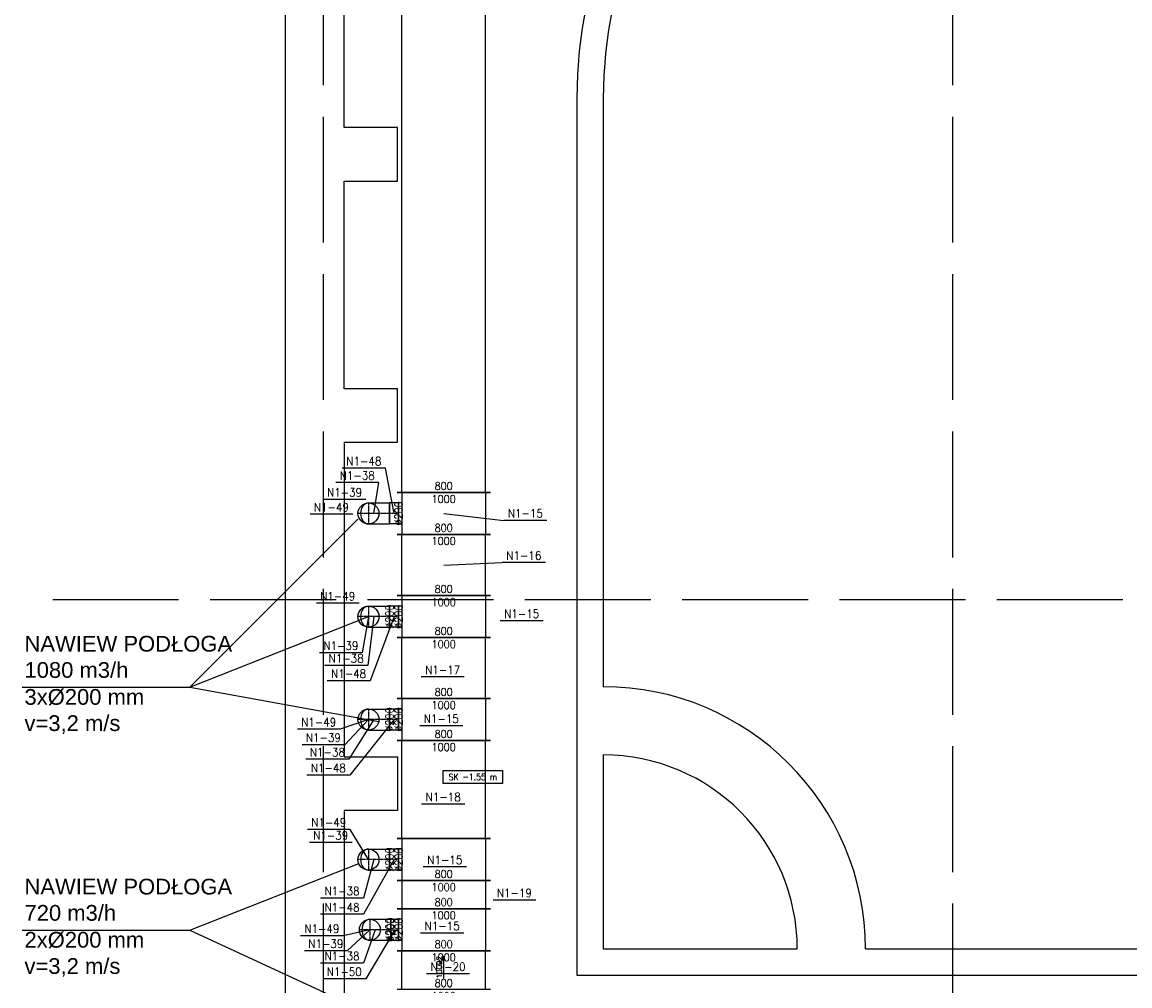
# Model space of a CAD drawing. Header units: millimetres. Extents: x -56303 to -45239, y -20463 to -4540.
# Tile 3 of 256: x -53709 to -52653, y -18912 to -17994. Entities that reach past the tile are written whole.
import ezdxf

# ---------------------------------------------------------------- set-up
doc = ezdxf.new("R2010")
doc.units = ezdxf.units.MM
doc.linetypes.add('ACAD_ISO02W100', pattern=[15, 12, -3])
doc.linetypes.add('DASHDOT', pattern=[1, 0.5, -0.25, 0, -0.25])
for name, color, linetype in [('_HVAC_opis', 3, 'Continuous'), ('_HVAC_podkład', 8, 'Continuous'), ('FLUID-N1', 7, 'Continuous'), ('FLUID-N1-50-ARRDU', 7, 'Continuous'), ('FLUID-N1-60-INF', 7, 'Continuous'), ('FLUID-N1-75-DIM', 7, 'Continuous'), ('FLUID-N1-80-NUM', 7, 'Continuous'), ('FLUID-N1-SYM', 7, 'Continuous')]:
    doc.layers.add(name, color=color, linetype=linetype)
doc.styles.add('FDBES', font='simplex.shx')
doc.styles.add('OPIS1', font='ROMANS.SHX', dxfattribs={"width": 0.9})
doc.styles.get("Standard").update_dxf_attribs({"font": 'arial.ttf'})
doc.dimstyles.new('FDBES', dxfattribs={"dimscale": 50, "dimtxt": 4, "dimasz": 2.5, "dimexe": 0.8, "dimexo": 2, "dimgap": 1, "dimtad": 1, "dimdsep": 46, "dimtxsty": 'FDBES', "dimcen": 2.5, "dimclrd": 4, "dimclre": 5, "dimadec": 0, "dimazin": 0, "dimtfac": 1, "dimtmove": 0, "dimatfit": 3, "dimfxl": 1, "dimarcsym": 0})
doc.dimstyles.new('wymiar', dxfattribs={"dimtxt": 8, "dimasz": 5, "dimexe": 0.1, "dimexo": 0.1, "dimgap": 1, "dimtad": 1, "dimdec": 0, "dimlfac": 10, "dimdsep": 46, "dimtxsty": 'OPIS1', "dimblk": 'OBLIQUE', "dimcen": 10, "dimclrd": 256, "dimclre": 256, "dimadec": 0, "dimazin": 0, "dimtfac": 1, "dimtdec": 0, "dimtmove": 0, "dimatfit": 3, "dimfxl": 1, "dimarcsym": 0})

# ---------------------------------------------------------------- blocks, each defined once
blk = doc.blocks.new('*U1085')
at = {"color": 132, "linetype": 'Continuous', "lineweight": -2}
blk.add_line((-150, -100), (-150, 100), dxfattribs=at)
at = {"color": 0, "linetype": 'ByBlock', "lineweight": -2}
for p, q in [((50, 100), (-150, 100)), ((50, -100), (-150, -100))]:
    blk.add_line(p, q, dxfattribs=at)
blk.add_circle((50, 0), 100, dxfattribs=at)
at = {"layer": 'FLUID-N1-SYM', "color": 7, "linetype": 'DASHDOT'}
for p, q in [((-150, 0), (150, 0)), ((50, -100), (50, 100))]:
    blk.add_line(p, q, dxfattribs=at)
blk = doc.blocks.new('*U1086')
at = {"color": 132, "linetype": 'Continuous', "lineweight": -2}
for p, q in [((-43.5, -100), (-43.5, 100)), ((43.5, 100), (43.5, -100))]:
    blk.add_line(p, q, dxfattribs=at)
at = {"color": 0, "linetype": 'ByBlock', "lineweight": -2}
for p, q in [((-43.5, 100), (43.5, 100)), ((-43.5, -100), (43.5, -100))]:
    blk.add_line(p, q, dxfattribs=at)
at = {"layer": 'FLUID-N1-SYM', "color": 7, "linetype": 'DASHDOT'}
blk.add_line((-43.5, 0), (43.5, 0), dxfattribs=at)
blk = doc.blocks.new('*U326')
at = {"color": 132, "linetype": 'Continuous', "lineweight": -2}
blk.add_line((-150, -100), (-150, 100), dxfattribs=at)
at = {"color": 0, "linetype": 'ByBlock', "lineweight": -2}
for p, q in [((50, 100), (-150, 100)), ((50, -100), (-150, -100))]:
    blk.add_line(p, q, dxfattribs=at)
blk.add_circle((50, 0), 100, dxfattribs=at)
at = {"layer": 'FLUID-N1-SYM', "color": 7, "linetype": 'DASHDOT'}
for p, q in [((-150, 0), (150, 0)), ((50, -100), (50, 100))]:
    blk.add_line(p, q, dxfattribs=at)
blk = doc.blocks.new('*U327')
at = {"color": 132, "linetype": 'Continuous', "lineweight": -2}
for p, q in [((-43.5, -100), (-43.5, 100)), ((43.5, 100), (43.5, -100))]:
    blk.add_line(p, q, dxfattribs=at)
at = {"color": 0, "linetype": 'ByBlock', "lineweight": -2}
for p, q in [((-43.5, 100), (43.5, 100)), ((-43.5, -100), (43.5, -100))]:
    blk.add_line(p, q, dxfattribs=at)
at = {"layer": 'FLUID-N1-SYM', "color": 7, "linetype": 'DASHDOT'}
blk.add_line((-43.5, 0), (43.5, 0), dxfattribs=at)
blk = doc.blocks.new('*U328')
at = {"color": 132, "linetype": 'Continuous', "lineweight": -2}
blk.add_line((-150, -100), (-150, 100), dxfattribs=at)
at = {"color": 0, "linetype": 'ByBlock', "lineweight": -2}
for p, q in [((50, 100), (-150, 100)), ((50, -100), (-150, -100))]:
    blk.add_line(p, q, dxfattribs=at)
blk.add_circle((50, 0), 100, dxfattribs=at)
at = {"layer": 'FLUID-N1-SYM', "color": 7, "linetype": 'DASHDOT'}
for p, q in [((-150, 0), (150, 0)), ((50, -100), (50, 100))]:
    blk.add_line(p, q, dxfattribs=at)
blk = doc.blocks.new('*U329')
at = {"color": 132, "linetype": 'Continuous', "lineweight": -2}
for p, q in [((-43.5, -100), (-43.5, 100)), ((43.5, 100), (43.5, -100))]:
    blk.add_line(p, q, dxfattribs=at)
at = {"color": 0, "linetype": 'ByBlock', "lineweight": -2}
for p, q in [((-43.5, 100), (43.5, 100)), ((-43.5, -100), (43.5, -100))]:
    blk.add_line(p, q, dxfattribs=at)
at = {"layer": 'FLUID-N1-SYM', "color": 7, "linetype": 'DASHDOT'}
blk.add_line((-43.5, 0), (43.5, 0), dxfattribs=at)
blk = doc.blocks.new('*U330')
at = {"color": 132, "linetype": 'Continuous', "lineweight": -2}
blk.add_line((-150, -100), (-150, 100), dxfattribs=at)
at = {"color": 0, "linetype": 'ByBlock', "lineweight": -2}
for p, q in [((50, 100), (-150, 100)), ((50, -100), (-150, -100))]:
    blk.add_line(p, q, dxfattribs=at)
blk.add_circle((50, 0), 100, dxfattribs=at)
at = {"layer": 'FLUID-N1-SYM', "color": 7, "linetype": 'DASHDOT'}
for p, q in [((-150, 0), (150, 0)), ((50, -100), (50, 100))]:
    blk.add_line(p, q, dxfattribs=at)
blk = doc.blocks.new('*U381')
at = {"color": 132, "linetype": 'Continuous', "lineweight": -2}
for p, q in [((-185.5, -445), (-185.5, 445)), ((185.5, 445), (185.5, -445))]:
    blk.add_line(p, q, dxfattribs=at)
at = {"color": 0, "linetype": 'ByBlock', "lineweight": -2}
for p, q in [((-185.5, 400), (185.5, 400)), ((-185.5, -400), (185.5, -400))]:
    blk.add_line(p, q, dxfattribs=at)
blk = doc.blocks.new('*U382')
at = {"color": 132, "linetype": 'Continuous', "lineweight": -2}
for p, q in [((-467.5, -445), (-467.5, 445)), ((467.5, 445), (467.5, -445))]:
    blk.add_line(p, q, dxfattribs=at)
at = {"color": 0, "linetype": 'ByBlock', "lineweight": -2}
for p, q in [((-467.5, 400), (467.5, 400)), ((-467.5, -400), (467.5, -400))]:
    blk.add_line(p, q, dxfattribs=at)
blk = doc.blocks.new('*U383')
at = {"color": 132, "linetype": 'Continuous', "lineweight": -2}
for p, q in [((-290.5, -445), (-290.5, 445)), ((290.5, 445), (290.5, -445))]:
    blk.add_line(p, q, dxfattribs=at)
at = {"color": 0, "linetype": 'ByBlock', "lineweight": -2}
for p, q in [((-290.5, 400), (290.5, 400)), ((-290.5, -400), (290.5, -400))]:
    blk.add_line(p, q, dxfattribs=at)
blk = doc.blocks.new('*U384')
at = {"color": 132, "linetype": 'Continuous', "lineweight": -2}
for p, q in [((-291.5, -445), (-291.5, 445)), ((291.5, 445), (291.5, -445))]:
    blk.add_line(p, q, dxfattribs=at)
at = {"color": 0, "linetype": 'ByBlock', "lineweight": -2}
for p, q in [((-291.5, 400), (291.5, 400)), ((-291.5, -400), (291.5, -400))]:
    blk.add_line(p, q, dxfattribs=at)
blk = doc.blocks.new('*U385')
at = {"color": 132, "linetype": 'Continuous', "lineweight": -2}
for p, q in [((-3799.5, -445), (-3799.5, 445)), ((3799.5, 445), (3799.5, -445))]:
    blk.add_line(p, q, dxfattribs=at)
at = {"color": 0, "linetype": 'ByBlock', "lineweight": -2}
for p, q in [((-3799.5, 400), (3799.5, 400)), ((-3799.5, -400), (3799.5, -400))]:
    blk.add_line(p, q, dxfattribs=at)
blk = doc.blocks.new('*U1084')
at = {"color": 0, "linetype": 'ByBlock', "lineweight": -2}
blk.add_circle((0, 0), 100, dxfattribs=at)
blk = doc.blocks.new('*U441')
at = {"color": 0, "linetype": 'ByBlock', "lineweight": -2}
blk.add_circle((0, 0), 100, dxfattribs=at)
blk = doc.blocks.new('*U442')
at = {"color": 0, "linetype": 'ByBlock', "lineweight": -2}
blk.add_circle((0, 0), 100, dxfattribs=at)
blk = doc.blocks.new('*U456')
at = {"color": 132, "linetype": 'Continuous', "lineweight": -2}
blk.add_line((-150, -100), (-150, 100), dxfattribs=at)
at = {"color": 0, "linetype": 'ByBlock', "lineweight": -2}
for p, q in [((50, 100), (-150, 100)), ((50, -100), (-150, -100))]:
    blk.add_line(p, q, dxfattribs=at)
blk.add_circle((50, 0), 100, dxfattribs=at)
at = {"layer": 'FLUID-N1-SYM', "color": 7, "linetype": 'DASHDOT'}
for p, q in [((-150, 0), (150, 0)), ((50, -100), (50, 100))]:
    blk.add_line(p, q, dxfattribs=at)
blk = doc.blocks.new('*U457')
at = {"color": 132, "linetype": 'Continuous', "lineweight": -2}
for p, q in [((-134.5, -445), (-134.5, 445)), ((134.5, 445), (134.5, -445))]:
    blk.add_line(p, q, dxfattribs=at)
at = {"color": 0, "linetype": 'ByBlock', "lineweight": -2}
for p, q in [((-134.5, 400), (134.5, 400)), ((-134.5, -400), (134.5, -400))]:
    blk.add_line(p, q, dxfattribs=at)
blk = doc.blocks.new('*U486')
at = {"color": 132, "linetype": 'Continuous', "lineweight": -2}
for p, q in [((-200, -445), (-200, 445)), ((200, 445), (200, -445)), ((100, -430), (-100, -430))]:
    blk.add_line(p, q, dxfattribs=at)
at = {"color": 0, "linetype": 'ByBlock', "lineweight": -2}
for p, q in [((-200, 400), (200, 400)), ((-200, -400), (200, -400)), ((-100, -400), (-100, -430)), ((100, -430), (100, -400))]:
    blk.add_line(p, q, dxfattribs=at)
blk = doc.blocks.new('*U487')
at = {"color": 132, "linetype": 'Continuous', "lineweight": -2}
for p, q in [((-200, -445), (-200, 445)), ((200, 445), (200, -445)), ((100, -430), (-100, -430))]:
    blk.add_line(p, q, dxfattribs=at)
at = {"color": 0, "linetype": 'ByBlock', "lineweight": -2}
for p, q in [((-200, 400), (200, 400)), ((-200, -400), (200, -400)), ((-100, -400), (-100, -430)), ((100, -430), (100, -400))]:
    blk.add_line(p, q, dxfattribs=at)
blk = doc.blocks.new('*U488')
at = {"color": 132, "linetype": 'Continuous', "lineweight": -2}
for p, q in [((-37, -100), (-37, 100)), ((37, 100), (37, -100))]:
    blk.add_line(p, q, dxfattribs=at)
at = {"color": 0, "linetype": 'ByBlock', "lineweight": -2}
for p, q in [((-37, 100), (37, 100)), ((-37, -100), (37, -100))]:
    blk.add_line(p, q, dxfattribs=at)
at = {"layer": 'FLUID-N1-SYM', "color": 7, "linetype": 'DASHDOT'}
blk.add_line((-37, 0), (37, 0), dxfattribs=at)
blk = doc.blocks.new('*U489')
at = {"color": 0, "linetype": 'ByBlock', "lineweight": -2}
blk.add_circle((0, 0), 100, dxfattribs=at)
blk = doc.blocks.new('*U490')
at = {"color": 132, "linetype": 'Continuous', "lineweight": -2}
for p, q in [((-43.5, -100), (-43.5, 100)), ((43.5, 100), (43.5, -100))]:
    blk.add_line(p, q, dxfattribs=at)
at = {"color": 0, "linetype": 'ByBlock', "lineweight": -2}
for p, q in [((-43.5, 100), (43.5, 100)), ((-43.5, -100), (43.5, -100))]:
    blk.add_line(p, q, dxfattribs=at)
at = {"layer": 'FLUID-N1-SYM', "color": 7, "linetype": 'DASHDOT'}
blk.add_line((-43.5, 0), (43.5, 0), dxfattribs=at)
blk = doc.blocks.new('*U491')
at = {"color": 0, "linetype": 'ByBlock', "lineweight": -2}
blk.add_circle((0, 0), 100, dxfattribs=at)
blk = doc.blocks.new('*U492')
at = {"color": 132, "linetype": 'Continuous', "lineweight": -2}
for p, q in [((-200, -445), (-200, 445)), ((200, 445), (200, -445)), ((100, -430), (-100, -430))]:
    blk.add_line(p, q, dxfattribs=at)
at = {"color": 0, "linetype": 'ByBlock', "lineweight": -2}
for p, q in [((-200, 400), (200, 400)), ((-200, -400), (200, -400)), ((-100, -400), (-100, -430)), ((100, -430), (100, -400))]:
    blk.add_line(p, q, dxfattribs=at)
blk = doc.blocks.new('*U493')
at = {"color": 132, "linetype": 'Continuous', "lineweight": -2}
for p, q in [((-200, -445), (-200, 445)), ((200, 445), (200, -445)), ((100, -430), (-100, -430))]:
    blk.add_line(p, q, dxfattribs=at)
at = {"color": 0, "linetype": 'ByBlock', "lineweight": -2}
for p, q in [((-200, 400), (200, 400)), ((-200, -400), (200, -400)), ((-100, -400), (-100, -430)), ((100, -430), (100, -400))]:
    blk.add_line(p, q, dxfattribs=at)
blk = doc.blocks.new('*U494')
at = {"color": 132, "linetype": 'Continuous', "lineweight": -2}
for p, q in [((-200, -445), (-200, 445)), ((200, 445), (200, -445)), ((100, -430), (-100, -430))]:
    blk.add_line(p, q, dxfattribs=at)
at = {"color": 0, "linetype": 'ByBlock', "lineweight": -2}
for p, q in [((-200, 400), (200, 400)), ((-200, -400), (200, -400)), ((-100, -400), (-100, -430)), ((100, -430), (100, -400))]:
    blk.add_line(p, q, dxfattribs=at)
blk = doc.blocks.new('*U496')
at = {"color": 0, "linetype": 'ByBlock', "lineweight": -2}
blk.add_circle((0, 0), 100, dxfattribs=at)
at = {"color": 7, "linetype": 'Continuous'}
blk.add_ellipse((0, 0), major_axis=(0, 100), ratio=0.75, start_param=3.141593, end_param=6.283185, dxfattribs=at)
blk = doc.blocks.new('*U497')
at = {"color": 0, "linetype": 'ByBlock', "lineweight": -2}
blk.add_circle((0, 0), 100, dxfattribs=at)
at = {"color": 7, "linetype": 'Continuous'}
blk.add_ellipse((0, 0), major_axis=(0, 100), ratio=0.75, start_param=3.141593, end_param=6.283185, dxfattribs=at)
blk = doc.blocks.new('*U498')
at = {"color": 0, "linetype": 'ByBlock', "lineweight": -2}
blk.add_circle((0, 0), 100, dxfattribs=at)
at = {"color": 7, "linetype": 'Continuous'}
blk.add_ellipse((0, 0), major_axis=(0, 100), ratio=0.75, start_param=3.141593, end_param=6.283185, dxfattribs=at)
blk = doc.blocks.new('*U499')
at = {"color": 0, "linetype": 'ByBlock', "lineweight": -2}
blk.add_circle((0, 0), 100, dxfattribs=at)
at = {"color": 7, "linetype": 'Continuous'}
blk.add_ellipse((0, 0), major_axis=(0, 100), ratio=0.75, start_param=3.141593, end_param=6.283185, dxfattribs=at)
blk = doc.blocks.new('*U1083')
at = {"color": 0, "linetype": 'ByBlock', "lineweight": -2}
blk.add_circle((0, 0), 100, dxfattribs=at)
at = {"color": 7, "linetype": 'Continuous'}
blk.add_ellipse((0, 0), major_axis=(0, 100), ratio=0.75, start_param=3.141593, end_param=6.283185, dxfattribs=at)
blk = doc.blocks.new('_Oblique')
at = {"color": 0, "linetype": 'ByBlock', "lineweight": -2}
blk.add_line((-0.5, -0.5), (0.5, 0.5), dxfattribs=at)

msp = doc.modelspace()

# ---------------------------------------------------------------- linework, layer by layer
at = {"layer": '_HVAC_opis'}
for p, q in [((-53549.3, -18627.44), (-53389.12, -18467.25, 0)), ((-53549.3, -18627.44), (-53379.12, -18560.16)), ((-53709.22, -18627.44), (-53549.3, -18627.44)), ((-53549.3, -18627.44), (-53369.28, -18660)), ((-53549.3, -18858.94), (-53388.42, -18795.4)), ((-53709.22, -18858.94), (-53549.3, -18858.94)), ((-53549.3, -18858.94), (-53379.12, -18937.66))]:
    msp.add_line(p, q, dxfattribs=at)
at = {"layer": '_HVAC_podkład', "linetype": 'ACAD_ISO02W100', "ltscale": 10}
for p, q in [((-53422.44, -15683.63), (-53422.44, -20462.96)), ((-52822.44, -15683.63), (-52822.44, -20462.96)), ((-53680.08, -18543.93), (-49212.84, -18543.93))]:
    msp.add_line(p, q, dxfattribs=at)
at = {"layer": '_HVAC_podkład'}
for p, q in [((-53180.44, -18065.93), (-53180.44, -18901.93)), ((-53155.44, -18065.93), (-53155.44, -18626.93)), ((-53155.44, -18691.93), (-53155.44, -18876.93)), ((-53155.44, -18876.93), (-52970.44, -18876.93)), ((-52905.44, -18876.93), (-52552.44, -18876.93)), ((-53180.44, -18901.93), (-52552.44, -18901.93))]:
    msp.add_line(p, q, dxfattribs=at)
for points in [[(-53402.44, -17563.93), (-53458.44, -17563.93), (-53458.44, -19143.93)], [(-53402.44, -18393.93), (-53351.44, -18393.93), (-53351.44, -18342.93), (-53402.44, -18342.93), (-53402.44, -18144.93), (-53351.44, -18144.93), (-53351.44, -18093.93), (-53402.44, -18093.93), (-53402.44, -17876.93), (-53351.44, -17876.93), (-53351.44, -17825.93), (-53402.44, -17825.93)], [(-53402.44, -18393.93), (-53402.44, -18693.93), (-53351.44, -18693.93), (-53351.44, -18744.93), (-53402.44, -18744.93), (-53402.44, -19123.93), (-50404.44, -19123.93), (-50404.44, -19803.14)]]:
    msp.add_lwpolyline(points, dxfattribs=at)
for centre, radius, start, end in [((-52743.44, -18065.93), 437, 90, 180), ((-52743.44, -18065.93), 412, 90, 180), ((-53155.44, -18876.93), 250, 0, 90), ((-53155.44, -18876.93), 185, 0, 90)]:
    msp.add_arc(centre, radius, start, end, dxfattribs=at)
at = {"layer": 'FLUID-N1-60-INF', "color": 7}
msp.add_lwpolyline([(-53307.83, -18706.67), (-53251.49, -18706.67), (-53251.49, -18719.07), (-53307.83, -18719.07)], close=True, dxfattribs=at)
at = {"layer": 'FLUID-N1-80-NUM', "color": 3}
for p, q in [((-53363.04, -18418.65), (-53404.07, -18418.65)), ((-53369.32, -18432.37), (-53410.35, -18432.37)), ((-53381.59, -18448.41), (-53422.27, -18448.41)), ((-53394.15, -18462.59), (-53434.83, -18462.59)), ((-53209.02, -18468.42), (-53250.05, -18468.42)), ((-53210.55, -18508.59), (-53251.58, -18508.59)), ((-53388.1, -18547.36), (-53428.78, -18547.36)), ((-53212.58, -18564.17), (-53253.61, -18564.17)), ((-53385.07, -18594.61), (-53425.76, -18594.61)), ((-53379.89, -18606.64), (-53420.91, -18606.64)), ((-53377.56, -18621.22), (-53418.59, -18621.22)), ((-53287.87, -18617.56), (-53328.9, -18617.56)), ((-53289.22, -18664.19), (-53330.25, -18664.19)), ((-53406.2, -18667.43), (-53446.89, -18667.43)), ((-53401.77, -18682.2), (-53442.45, -18682.2)), ((-53397.76, -18696.07), (-53438.79, -18696.07)), ((-53396.87, -18711.13), (-53437.9, -18711.13)), ((-53287.43, -18738.74), (-53328.46, -18738.74)), ((-53396.62, -18762.95), (-53437.31, -18762.95)), ((-53394.75, -18775.37), (-53435.43, -18775.37)), ((-53285.83, -18798.76), (-53326.85, -18798.76)), ((-53383.79, -18828.39), (-53424.82, -18828.39)), ((-53219.69, -18830.27), (-53260.38, -18830.27)), ((-53383.79, -18843.86), (-53424.82, -18843.86)), ((-53403.19, -18864.32), (-53443.88, -18864.32)), ((-53288.36, -18861.73), (-53329.39, -18861.73)), ((-53399.44, -18878.62), (-53440.13, -18878.62)), ((-53383.79, -18890.34), (-53424.82, -18890.34)), ((-53381.68, -18905.34), (-53422.71, -18905.34)), ((-53282.75, -18900.53), (-53323.78, -18900.53))]:
    msp.add_line(p, q, dxfattribs=at)

# ---------------------------------------------------------------- block references
at = {"layer": 'FLUID-N1', "color": 132, "linetype": 'Continuous', "zscale": 0.1}
for name, p, xscale, yscale, rotation in [('*U385', (-53307.44, -18061.88), 0.1, 0.1, 89.99999999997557), ('*U494', (-53307.44, -18461.82), 0.1000000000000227, 0.1000000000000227, 270.0000000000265), ('*U1085', (-53374.12, -18461.79), 0.09999999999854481, 0.09999999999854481, 180.0000000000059), ('*U1084', (-53379.12, -18461.79), 0.1000000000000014, 0.1000000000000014, 180.0000000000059), ('*U1083', (-53379.12, -18461.79), 0.1, 0.1, 180.0000000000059), ('*U1086', (-53354.79, -18461.82), 0.1000000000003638, 0.1000000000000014, 180.0000000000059), ('*U384', (-53307.44, -18510.97), 0.1, 0.1, 90.0000000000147), ('*U493', (-53307.44, -18560.12), 0.09999999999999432, 0.09999999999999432, 270.0000000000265), ('*U326', (-53374.12, -18560.16), 0.09999999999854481, 0.09999999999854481, 180.0000000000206), ('*U441', (-53379.12, -18560.16), 0.1000000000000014, 0.09999999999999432, 180.0000000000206), ('*U499', (-53379.12, -18560.16), 0.1, 0.1, 180.0000000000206), ('*U327', (-53354.79, -18560.12), 0.1000000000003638, 0.09999999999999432, 180.0000000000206), ('*U383', (-53307.44, -18609.17), 0.1, 0.1, 90.0000000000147), ('*U492', (-53307.44, -18658.22), 0.09999999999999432, 0.09999999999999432, 270.0000000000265), ('*U328', (-53374.12, -18658.22), 0.09999999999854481, 0.09999999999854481, 180.0000000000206), ('*U442', (-53379.12, -18658.22), 0.1000000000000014, 0.09999999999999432, 180.0000000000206), ('*U498', (-53379.12, -18658.22), 0.1, 0.1, 180.0000000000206), ('*U329', (-53354.79, -18658.22), 0.1000000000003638, 0.09999999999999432, 180.0000000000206), ('*U382', (-53307.44, -18724.97), 0.1, 0.1, 90.0000000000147), ('*U330', (-53374.14, -18791.72), 0.09999999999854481, 0.09999999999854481, 180.0000000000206), ('*U491', (-53379.14, -18791.72), 0.09999999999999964, 0.09999999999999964, 90.0000000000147), ('*U497', (-53379.14, -18791.72), 0.1, 0.1, 180.0000000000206), ('*U490', (-53354.79, -18791.72), 0.1, 0.1, 180.0000000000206), ('*U487', (-53307.44, -18791.72), 0.09999999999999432, 0.09999999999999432, 270.0000000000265), ('*U457', (-53307.44, -18825.15), 0.1, 0.1, 270.0000000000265), ('*U486', (-53307.44, -18858.6), 0.09999999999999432, 0.09999999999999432, 270.0000000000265), ('*U456', (-53372.84, -18858.6, 0), 0.09999999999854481, 0.09999999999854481, 180.0000000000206), ('*U489', (-53377.84, -18858.6), 0.09999999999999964, 0.09999999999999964, 90.0000000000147), ('*U496', (-53377.84, -18858.6), 0.1, 0.1, 180.0000000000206), ('*U488', (-53354.14, -18858.6), 0.1, 0.1000000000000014, 8.752886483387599e-12), ('*U381', (-53307.44, -18897.15), 0.1, 0.1, 90.0000000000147)]:
    msp.add_blockref(name, p, dxfattribs=dict(at, xscale=xscale, yscale=yscale, rotation=rotation))

# ---------------------------------------------------------------- texts
at = {"layer": '_HVAC_opis', "char_height": 15, "attachment_point": 1}
for s, insert, width in [('NAWIEW PODŁOGA\\P1080 m3/h', (-53706.99, -18578.47), 295.1291), ('3x%%C200 mm\\Pv=3,2 m/s', (-53706.99, -18629.16), 192.8252), ('NAWIEW PODŁOGA\\P720 m3/h', (-53706.99, -18809.97), 295.1291), ('2x%%C200 mm\\Pv=3,2 m/s', (-53706.99, -18860.65), 192.8252)]:
    msp.add_mtext(s, dxfattribs=dict(at, insert=insert, width=width))
at = {"layer": 'FLUID-N1-50-ARRDU', "color": 3, "insert": (-53307.44, -18883.6, -1050), "char_height": 5, "attachment_point": 6, "rotation": 90, "style": 'FDBES'}
msp.add_mtext('10092\\P ', dxfattribs=at)
at = {"layer": 'FLUID-N1-60-INF', "color": 7, "insert": (-53279.66, -18712.87), "char_height": 6, "attachment_point": 5, "line_spacing_factor": 1.1, "style": 'OPIS1'}
msp.add_mtext('SK -1.55 m', dxfattribs=at)
at = {"layer": 'FLUID-N1-75-DIM', "color": 61, "char_height": 7.5, "attachment_point": 5, "style": 'OPIS1'}
for insert in [(-53307.44, -18441.83), (-53307.44, -18481.82), (-53307.44, -18540.12), (-53307.44, -18580.12), (-53307.44, -18638.22), (-53307.44, -18678.22), (-53307.44, -18811.7), (-53307.44, -18811.72), (-53307.44, -18838.6), (-53307.44, -18838.6), (-53307.44, -18878.6), (-53307.44, -18915.68)]:
    msp.add_mtext('800\\P1000', dxfattribs=dict(at, insert=insert))
at = {"layer": 'FLUID-N1-75-DIM', "color": 61, "char_height": 7.5, "attachment_point": 5, "rotation": 90, "style": 'OPIS1'}
for insert in [(-53350.44, -18461.82), (-53350.44, -18461.82), (-53350.44, -18461.82), (-53359.14, -18560.12), (-53350.44, -18560.12), (-53350.44, -18560.12), (-53359.14, -18658.22), (-53350.44, -18658.22), (-53350.44, -18658.22), (-53359.14, -18791.72), (-53359.14, -18791.72), (-53350.44, -18791.72), (-53359.14, -18858.6), (-53357.84, -18858.6), (-53350.44, -18858.6)]:
    msp.add_mtext('∅200\\P', dxfattribs=dict(at, insert=insert))
at = {"layer": 'FLUID-N1-80-NUM', "color": 6, "char_height": 8, "attachment_point": 5, "style": 'OPIS1'}
for s, insert in [('N1-48\\P ', (-53383.55, -18418.65)), ('N1-38\\P ', (-53389.83, -18432.37)), ('N1-39\\P ', (-53401.93, -18448.41)), ('N1-49\\P ', (-53414.49, -18462.59)), ('N1-15\\P ', (-53229.54, -18468.42)), ('N1-16\\P ', (-53231.06, -18508.59)), ('N1-49\\P ', (-53408.44, -18547.36)), ('N1-15\\P ', (-53233.09, -18564.17)), ('N1-39\\P ', (-53405.42, -18594.61)), ('N1-38\\P ', (-53400.4, -18606.64)), ('N1-17\\P ', (-53308.39, -18617.56)), ('N1-48\\P ', (-53398.08, -18621.22)), ('N1-49\\P ', (-53426.54, -18667.43)), ('N1-15\\P ', (-53309.73, -18664.19)), ('N1-39\\P ', (-53422.11, -18682.2)), ('N1-38\\P ', (-53418.27, -18696.07)), ('N1-48\\P ', (-53417.38, -18711.13)), ('N1-18\\P ', (-53307.95, -18738.74)), ('N1-49\\P ', (-53416.97, -18762.95)), ('N1-39\\P ', (-53415.09, -18775.37)), ('N1-15\\P ', (-53306.34, -18798.76)), ('N1-38\\P ', (-53404.3, -18828.39)), ('N1-19\\P ', (-53240.04, -18830.27)), ('N1-48\\P ', (-53404.3, -18843.86)), ('N1-49\\P ', (-53423.54, -18864.32)), ('N1-15\\P ', (-53308.88, -18861.73)), ('N1-39\\P ', (-53419.78, -18878.62)), ('N1-38\\P ', (-53404.31, -18890.34)), ('N1-20\\P ', (-53303.26, -18900.53)), ('N1-50\\P ', (-53402.2, -18905.34))]:
    msp.add_mtext(s, dxfattribs=dict(at, insert=insert))

# ---------------------------------------------------------------- leaders
at = {"layer": 'FLUID-N1-50-ARRDU'}
msp.add_leader([(-53307.44, -18905.03, -1050), (-53307.44, -18883.6, -1050)], dimstyle='FDBES', override={"dimscale": 2, "dimclrd": 3}, dxfattribs=at)
at = {"layer": 'FLUID-N1-80-NUM', "color": 3}
for points in [[(-53354.79, -18461.82), (-53363.04, -18418.65)], [(-53374.12, -18461.79), (-53369.32, -18432.37)], [(-53307.44, -18461.82), (-53250.05, -18468.42)], [(-53307.44, -18510.97), (-53251.58, -18508.59)], [(-53379.12, -18560.16), (-53385.07, -18594.61)], [(-53374.12, -18560.16), (-53379.89, -18606.64)], [(-53354.79, -18560.12), (-53377.56, -18621.22)], [(-53379.12, -18658.22), (-53406.2, -18667.43)], [(-53379.12, -18658.22), (-53401.77, -18682.2)], [(-53374.12, -18658.22), (-53397.76, -18696.07)], [(-53354.79, -18658.22), (-53396.87, -18711.13)], [(-53379.14, -18791.72), (-53396.62, -18762.95)], [(-53354.79, -18791.72), (-53383.79, -18843.86)], [(-53374.14, -18791.72), (-53383.79, -18828.39)], [(-53377.84, -18858.6), (-53403.19, -18864.32)], [(-53377.84, -18858.6), (-53399.44, -18878.62)], [(-53372.84, -18858.6), (-53383.79, -18890.34)], [(-53354.14, -18858.6), (-53381.68, -18905.34)]]:
    msp.add_leader(points, dimstyle='wymiar', override={"dimscale": 0.1, "dimclrd": 3, "dimclre": 3}, dxfattribs=at)

doc.saveas('drawing.dxf')
